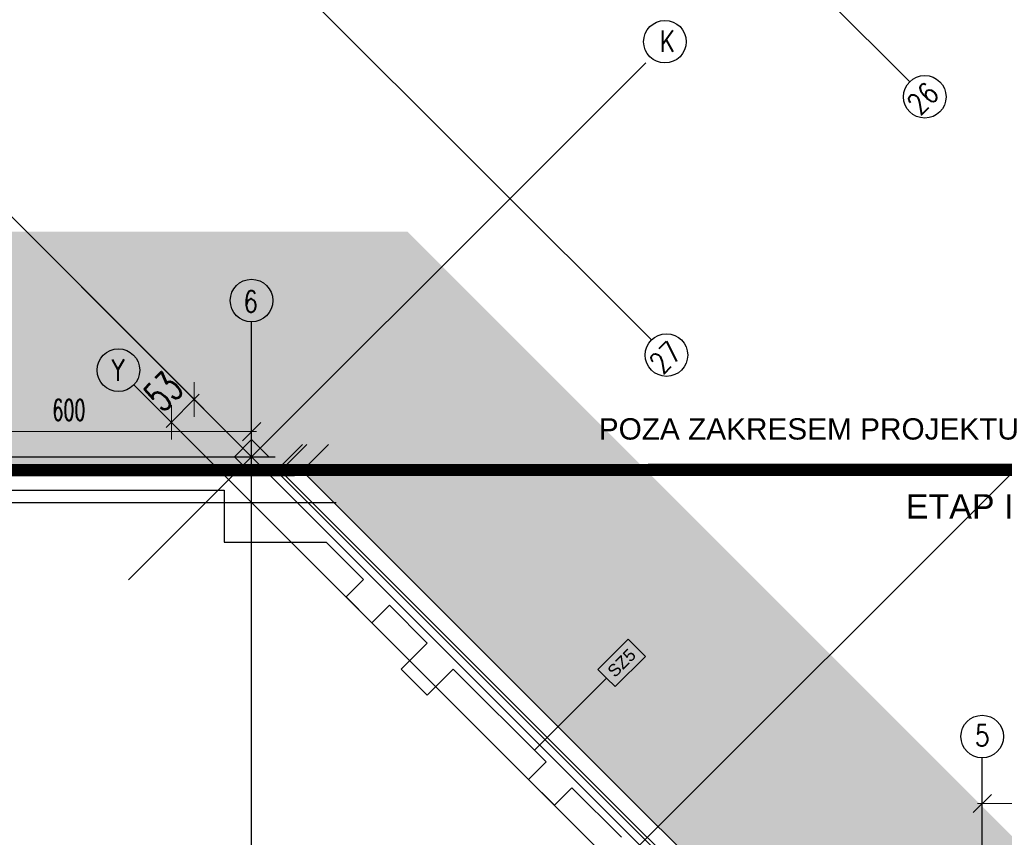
# Model space of a CAD drawing. Header units: centimetres. Extents: x -228435 to 46820, y -89367 to 152985.
# Tile 249 of 252: x -50348 to -34177, y 96599 to 110031. Entities that reach past the tile are written whole.
import ezdxf
from ezdxf.enums import TextEntityAlignment as Align

# ---------------------------------------------------------------- set-up
doc = ezdxf.new("R2010")
doc.units = ezdxf.units.CM
doc.header["$LTSCALE"] = 50
doc.header["$PDMODE"] = 35
doc.header["$PDSIZE"] = 0.1
doc.linetypes.add('Kondygnacja  -0_5$0$DIVIDE', pattern=[31.75, 12.7, -6.35, 0, -6.35, 0, -6.35])
doc.linetypes.add('Osie rzutów$0$DASHDOT2', pattern=[12.7, 6.35, -3.175, 0, -3.175])
doc.layers.get('0').update_dxf_attribs({"color": 8})
doc.layers.get('DEFPOINTS').update_dxf_attribs({"color": 8})
for name, color, linetype in [('Kondygnacja  -0_5$0$ARCH_ETAPOWANIE', 8, 'Kondygnacja  -0_5$0$DIVIDE'), ('Kondygnacja  -0_5$0$ARCH_GRUNT', 8, 'Continuous'), ('Kondygnacja  -0_5$0$ARCH_INFO_OPISY_PRZEGRODY_IST', 8, 'Continuous'), ('Kondygnacja  -0_5$0$ARCH_MUROWANE_IST', 8, 'Continuous'), ('Kondygnacja  -0_5$0$ARCH_ŻELBET_IST', 8, 'Continuous'), ('Osie rzutów$0$ARCH_INFO_OSIE_IST', 8, 'Osie rzutów$0$DASHDOT2'), ('Osie rzutów$0$ARCH_INFO_OSIE_OPISY_IST', 8, 'Continuous')]:
    doc.layers.add(name, color=color, linetype=linetype)
doc.layers.add('Osie rzutów$0$ARCH_INFO_WYMIARY', color=8, linetype='Continuous', lineweight=9)
doc.styles.add('Kondygnacja  -0_5$0$Arial', font='ARIAL.TTF')
doc.styles.add('Osie rzutów$0$ROMANS-250-CM', font='romans.shx', dxfattribs={"width": 0.8, "height": 50})
doc.styles.add('Osie rzutów$0$wymiary_cuprum', font='Romans.shx', dxfattribs={"width": 0.6})
doc.dimstyles.new('Osie rzutów$0$ARCH_ CT', dxfattribs={"dimtxt": 20, "dimasz": 20, "dimexe": 12, "dimexo": 20, "dimgap": 5, "dimtad": 1, "dimdec": 1, "dimrnd": 0.5, "dimzin": 9, "dimdsep": 46, "dimtxsty": 'Osie rzutów$0$wymiary_cuprum', "dimblk": 'Osie rzutów$0$_Oblique', "dimcen": 8, "dimdle": 12, "dimclrd": 256, "dimclre": 256, "dimclrt": 55, "dimadec": 1, "dimazin": 0, "dimtfac": 1, "dimtdec": 1, "dimtmove": 1, "dimatfit": 2, "dimldrblk": 'Osie rzutów$0$_Dot', "dimfxl": 0, "dimtolj": 1, "dimtzin": 0, "dimlwd": -1, "dimlwe": -1, "dimarcsym": 0})

# ---------------------------------------------------------------- blocks, each defined once
blk = doc.blocks.new('Osie rzutów$0$_Oblique')
at = {"color": 0, "linetype": 'ByBlock', "lineweight": -2}
blk.add_line((-0.5, -0.5), (0.5, 0.5), dxfattribs=at)
blk = doc.blocks.new('*D258')
at = {"layer": 'DEFPOINTS', "color": 0}
for p in [(8660, 14249.3), (8970, 14249.3), (8970, 14215.4)]:
    blk.add_point(p, dxfattribs=at)
at = {"layer": 'Osie rzutów$0$ARCH_INFO_WYMIARY'}
for p, q in [((8660, 14234.3), (8660, 14207.4)), ((8970, 14234.3), (8970, 14207.4)), ((8652, 14215.4), (8978, 14215.4))]:
    blk.add_line(p, q, dxfattribs=at)
at = {"layer": 'Osie rzutów$0$ARCH_INFO_WYMIARY', "xscale": 30, "yscale": 30, "zscale": 30, "rotation": 180}
blk.add_blockref('Osie rzutów$0$_Oblique', (8660, 14215.4), dxfattribs=at)
at = {"layer": 'Osie rzutów$0$ARCH_INFO_WYMIARY', "xscale": 30, "yscale": 30, "zscale": 30}
blk.add_blockref('Osie rzutów$0$_Oblique', (8970, 14215.4), dxfattribs=at)
at = {"layer": 'Osie rzutów$0$ARCH_INFO_WYMIARY', "color": 55, "insert": (8815, 14250.9), "char_height": 35, "attachment_point": 5, "style": 'Osie rzutów$0$wymiary_cuprum'}
blk.add_mtext('\\A1;310', dxfattribs=at)
blk = doc.blocks.new('Osie rzutów$0$_Dot')
at = {"color": 0, "linetype": 'ByBlock', "lineweight": -2}
blk.add_line((-0.5, 0), (-1, 0), dxfattribs=at)
at = {"color": 0, "linetype": 'ByBlock', "const_width": 0.5}
blk.add_lwpolyline([(-0.25, 0, 1), (0.25, 0, 1)], format="xyb", close=True, dxfattribs=at)
blk = doc.blocks.new('*D336')
at = {"layer": 'DEFPOINTS', "color": 0}
for p in [(7460, 14864.5), (6860, 14860.3), (7460, 14826.4)]:
    blk.add_point(p, dxfattribs=at)
at = {"layer": 'Osie rzutów$0$ARCH_INFO_WYMIARY'}
for p, q in [((6860, 14845.3), (6860, 14818.4)), ((7460, 14849.5), (7460, 14818.4)), ((6852, 14826.4), (7468, 14826.4))]:
    blk.add_line(p, q, dxfattribs=at)
at = {"layer": 'Osie rzutów$0$ARCH_INFO_WYMIARY', "xscale": 30, "yscale": 30, "zscale": 30, "rotation": 180}
blk.add_blockref('Osie rzutów$0$_Oblique', (6860, 14826.4), dxfattribs=at)
at = {"layer": 'Osie rzutów$0$ARCH_INFO_WYMIARY', "xscale": 30, "yscale": 30, "zscale": 30}
blk.add_blockref('Osie rzutów$0$_Oblique', (7460, 14826.4), dxfattribs=at)
at = {"layer": 'Osie rzutów$0$ARCH_INFO_WYMIARY', "color": 55, "insert": (7160, 14861.9), "char_height": 35, "attachment_point": 5, "style": 'Osie rzutów$0$wymiary_cuprum'}
blk.add_mtext('\\A1;600', dxfattribs=at)
blk = doc.blocks.new('*D337')
at = {"layer": 'DEFPOINTS', "color": 0}
for p in [(7332.3, 14912.7), (7365.8, 14879.2), (7294.8, 14875.3)]:
    blk.add_point(p, dxfattribs=at)
at = {"layer": 'Osie rzutów$0$ARCH_INFO_WYMIARY'}
for p, q in [((7346.4, 14898.6), (7374.2, 14870.8)), ((7319.8, 14833.3), (7374.2, 14887.7)), ((7308.9, 14861.1), (7336.8, 14833.3))]:
    blk.add_line(p, q, dxfattribs=at)
at = {"layer": 'Osie rzutów$0$ARCH_INFO_WYMIARY', "xscale": 40, "yscale": 40, "zscale": 40}
for p, rotation in [((7365.8, 14879.2), 45.00000000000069), ((7328.3, 14841.8), 225.0000000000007)]:
    blk.add_blockref('Osie rzutów$0$_Oblique', p, dxfattribs=dict(at, rotation=rotation))
at = {"layer": 'Osie rzutów$0$ARCH_INFO_WYMIARY', "color": 55, "insert": (7315.2, 14892.3), "char_height": 50, "attachment_point": 5, "rotation": 45, "style": 'Osie rzutów$0$wymiary_cuprum'}
blk.add_mtext('\\A1;53', dxfattribs=at)
blk = doc.blocks.new('Osie rzutów')
at = {"layer": 'Osie rzutów$0$ARCH_INFO_OSIE_IST', "ltscale": 10}
for p, q in [((10200.14, 18373.67), (6968.5, 15142.03)), ((10624.41, 17949.41), (7283.11, 14608.11)), ((6324.64, 17617.42), (8540.84, 15401.22)), ((5900.37, 17193.16), (8116.57, 14976.95)), ((5476.11, 16768.89), (9015.72, 13229.28)), ((8107.33, 15432.33), (7257.87, 14582.87)), ((7180.87, 15064.13), (9015.72, 13229.28)), ((7460, 12255), (7460, 15006.6)), ((7266.73, 14903.31), (9100.55, 13069.49)), ((4323.74, 14785), (7599.14, 14785)), ((8743.12, 14793.12), (7460, 13510)), ((4436.04, 14710), (7599.14, 14710)), ((8660, 12255), (8660, 14290.38))]:
    blk.add_line(p, q, dxfattribs=at)
at = {"layer": 'Osie rzutów$0$ARCH_INFO_OSIE_OPISY_IST'}
for centre in [(8138.91, 15467), (8565.59, 15376.47), (7460, 15041.6), (8141.32, 14952.2), (7241.24, 14927.33), (8660, 14325.38)]:
    blk.add_circle(centre, 35, dxfattribs=at)
at = {"layer": 'Osie rzutów$0$ARCH_INFO_OSIE_OPISY_IST', "style": 'Osie rzutów$0$ROMANS-250-CM', "width": 0.8}
for s, p in [('K', (8142.69, 15467.69)), ('6', (7458.5, 15040.11)), ('Y', (7240.48, 14927.3)), ('5', (8660, 14327.09))]:
    blk.add_text(s, height=35, dxfattribs=at).set_placement(p, align=Align.MIDDLE_CENTER)
for s, p in [('26', (8557.92, 15344.48)), ('27', (8134.89, 14918.76))]:
    blk.add_text(s, height=35, rotation=45, dxfattribs=at).set_placement(p)
at = {"layer": 'Osie rzutów$0$ARCH_INFO_WYMIARY'}
dim = blk.add_linear_dim(base=(7365.75, 14879.25), p1=(7294.79, 14875.26), p2=(7332.27, 14912.73), angle=45, dimstyle='Osie rzutów$0$ARCH_ CT', override={"dimtxt": 50, "dimasz": 40, "dimgap": 20}, dxfattribs=at)
dim.commit()
dim.dimension.update_dxf_attribs({"geometry": '*D337', "text_midpoint": (7347.01, 14860.51), "dimtype": 161})
dim = blk.add_linear_dim(base=(7460, 14826.36), p1=(6860, 14860.29), p2=(7460, 14864.45), dimstyle='Osie rzutów$0$ARCH_ CT', override={"dimtxt": 35, "dimasz": 30, "dimexe": 8, "dimexo": 15, "dimgap": 18, "dimdle": 8}, dxfattribs=at)
dim.commit()
dim.dimension.update_dxf_attribs({"geometry": '*D336', "text_midpoint": (7160, 14826.36), "dimtype": 160})
dim = blk.add_linear_dim(base=(8970, 14215.38), p1=(8660, 14249.32), p2=(8970, 14249.32), dimstyle='Osie rzutów$0$ARCH_ CT', override={"dimtxt": 35, "dimasz": 30, "dimexe": 8, "dimexo": 15, "dimgap": 18, "dimdle": 8}, dxfattribs=at)
dim.commit()
dim.dimension.update_dxf_attribs({"geometry": '*D258', "text_midpoint": (8815, 14250.88)})

msp = doc.modelspace()

# ---------------------------------------------------------------- hatches: boundary and pattern name
at = {"layer": 'Kondygnacja  -0_5$0$ARCH_GRUNT', "linetype": 'Continuous', "lineweight": 5}
h = msp.add_hatch(dxfattribs=at)
h.set_pattern_fill('EARTH', color=256, scale=150.000081, angle=45, style=0)
h.set_pattern_definition([(45, (-121140, -45000), (-1e-09, 1347.039), [952.5005, -952.5005]), (45, (-121392.6, -44747.4), (-1e-09, 1347.039), [952.5005, -952.5005]), (45, (-121645.1, -44494.9), (-1e-09, 1347.039), [952.5005, -952.5005]), (135, (-121645.1, -44326.5), (-1347.039, -1e-09), [952.5005, -952.5005]), (135, (-121392.6, -44073.9), (-1347.039, -1e-09), [952.5005, -952.5005]), (135, (-121140, -43821.3), (-1347.039, -1e-09), [952.5005, -952.5005])])
h.paths.add_polyline_path([(-109800.334, 65464.54), (-97514.874, 77750), (-71890, 77750), (-71890, 102550), (-45638.959, 102550), (-33938.959, 90850), (-21790, 90850), (-21790, 82420), (-19190, 82420), (-19190, 79646.447), (-20488.223, 78348.223), (-20936.447, 77900), (-10065.736, 77900), (13934.264, 53900), (20210, 53900), (20210, 43250), (19310, 43250), (19310, 42946.447), (17513.553, 41150), (14360, 41150), (14360, 40060), (28010, 40070.689), (28010, 44557.06), (28010, 49088.932), (24210, 51112.647), (24210, 57900), (15591.118, 57900), (-8408.882, 81900), (-15190, 81900), (-15190, 86020), (-17790, 86020), (-17790, 94850), (-32282.105, 94850), (-43982.105, 106550), (-75890, 106550), (-75890, 81750), (-99171.728, 81750), (-112628.761, 68292.967)])

# ---------------------------------------------------------------- linework, layer by layer
at = {"layer": 'Kondygnacja  -0_5$0$ARCH_ETAPOWANIE', "ltscale": 10, "const_width": 200, "elevation": 3000}
msp.add_lwpolyline([(-71680, -5690), (-71680, 9430), (-65010, 9430), (-65010, 10860), (-63050, 10860), (-62990, 77200), (-59020, 77200), (-59020, 89588.736), (-59420, 89588.736), (-59420.034, 102625.822), (-71890, 102620.19), (-71890, 102620.19), (-32748.04, 102637.868)], dxfattribs=at)
at = {"layer": 'Kondygnacja  -0_5$0$ARCH_INFO_OPISY_PRZEGRODY_IST'}
msp.add_lwpolyline([(-40709.252, 99215.426), (-40567.83, 99074.004), (-40072.856, 99568.979), (-40355.698, 99851.822), (-40850.673, 99356.847), (-40709.252, 99215.426), (-41899.263, 98025.415)], dxfattribs=at)
at = {"layer": 'Kondygnacja  -0_5$0$ARCH_MUROWANE_IST', "ltscale": 4}
for points in [[(-34042.513, 90600), (-46020, 102577.487), (-46020, 102662.893), (-45632.893, 103050)], [(-33938.959, 90850), (-45709.15, 102620.19), (-45279.34, 103050)]]:
    msp.add_lwpolyline(points, dxfattribs=at)
at = {"layer": 'Kondygnacja  -0_5$0$ARCH_ŻELBET_IST', "ltscale": 4}
for p, q in [((-71590, 102550), (-46063.223, 102550)), ((-52340, 102300), (-46990, 102300))]:
    msp.add_line(p, q, dxfattribs=at)
at = {"layer": 'Kondygnacja  -0_5$0$ARCH_ŻELBET_IST'}
msp.add_line((-46063.223, 102550), (-34063.223, 90550), dxfattribs=at)
at = {"layer": 'Kondygnacja  -0_5$0$ARCH_ŻELBET_IST', "ltscale": 4}
msp.add_lwpolyline([(-46257.157, 102850), (-46257.157, 102850), (-46540, 103132.843), (-46822.843, 102850), (-46542.843, 102570)], dxfattribs=at)
at = {"layer": 'Kondygnacja  -0_5$0$ARCH_ŻELBET_IST'}
for points in [[(-46542.843, 102570), (-46070, 102570), (-46070, 102683.604), (-45703.604, 103050)], [(-46990, 102300), (-46990, 101450), (-45316.777, 101450)], [(-46990, 102300), (-46990, 101450), (-45316.777, 101450)], [(-44701.09, 100834.313), (-45316.777, 101450)], [(-44701.09, 100834.313), (-45316.777, 101450)], [(-44276.826, 100410.049), (-44563.204, 100123.671), (-44987.468, 100547.935), (-44701.09, 100834.313)], [(-44276.826, 100410.049), (-44563.204, 100123.671), (-44987.468, 100547.935), (-44701.09, 100834.313)], [(-43654.572, 99787.795), (-44276.826, 100410.049)], [(-43654.572, 99787.795), (-44276.826, 100410.049)], [(-43230.308, 99363.531), (-43658.107, 98935.732), (-44082.372, 99359.996), (-43654.572, 99787.795)], [(-43230.308, 99363.531), (-43658.107, 98935.732), (-44082.372, 99359.996), (-43654.572, 99787.795)], [(-41702.957, 97836.181), (-43230.308, 99363.531)], [(-41702.957, 97836.181), (-43230.308, 99363.531)], [(-41278.693, 97411.916), (-41565.071, 97125.538), (-41989.335, 97549.802), (-41702.957, 97836.181)], [(-41278.693, 97411.916), (-41565.071, 97125.538), (-41989.335, 97549.802), (-41702.957, 97836.181)], [(-40465.52, 96598.744), (-41278.693, 97411.916)], [(-40465.52, 96598.744), (-41278.693, 97411.916)]]:
    msp.add_lwpolyline(points, dxfattribs=at)

# ---------------------------------------------------------------- block references
at = {"layer": 'Osie rzutów$0$ARCH_INFO_OSIE_OPISY_IST', "xscale": 10, "yscale": 10, "zscale": 10}
msp.add_blockref('Osie rzutów', (-121140, -45000), dxfattribs=at)

# ---------------------------------------------------------------- texts
at = {"layer": 'Kondygnacja  -0_5$0$ARCH_ETAPOWANIE', "ltscale": 10, "attachment_point": 1, "style": 'Kondygnacja  -0_5$0$Arial'}
for s, insert, char_height, width in [('POZA ZAKRESEM PROJEKTU', (-40837.699, 103483.184), 350, 13769.42058), ('ETAP I', (-35795.981, 102236.156), 400, 2796.22902)]:
    msp.add_mtext(s, dxfattribs=dict(at, insert=insert, char_height=char_height, width=width))
at = {"layer": 'Kondygnacja  -0_5$0$ARCH_INFO_OPISY_PRZEGRODY_IST', "insert": (-40461.764, 99462.913), "char_height": 200, "width": 700, "attachment_point": 5, "rotation": 45, "style": 'Kondygnacja  -0_5$0$Arial'}
msp.add_mtext('SZ5', dxfattribs=at)

doc.saveas('drawing.dxf')
